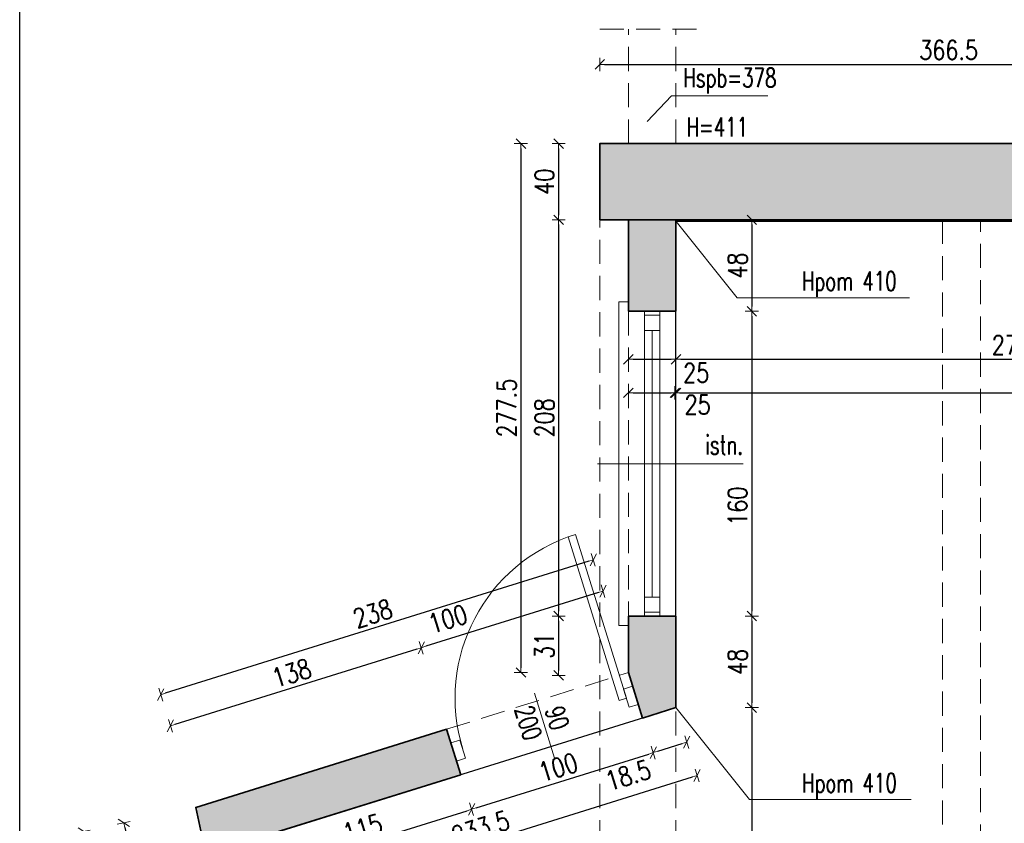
# Model space of a CAD drawing. Header units: millimetres. Extents: x 16698 to 93787, y -21104 to 39413.
# Tile 8 of 256: x 22674 to 23191, y 7765 to 8187. Entities that reach past the tile are written whole.
import ezdxf

# ---------------------------------------------------------------- set-up
doc = ezdxf.new("R2010")
doc.units = ezdxf.units.MM
doc.linetypes.add('HIDDEN', pattern=[9.525, 6.35, -3.175])
for name, color, linetype, lineweight in [('!MODUS_HATCH_ŚCIANA', 254, 'Continuous', 9), ('__MODUS_ŚCIANY', 2, 'Continuous', 35), ('Cienka', 3, 'Continuous', 9), ('Drzwi', 1, 'Continuous', 15), ('Okna', 3, 'Continuous', 13), ('Opis', 8, 'Continuous', 13), ('Widok', 1, 'Continuous', 15), ('WYMIAROWANIE', 1, 'Continuous', 18)]:
    doc.layers.add(name, color=color, linetype=linetype, lineweight=lineweight)
doc.styles.add('ARCHETYP', font='romans.shx', dxfattribs={"height": 15})
doc.styles.add('TXT', font='simplex.shx', dxfattribs={"width": 0.8})
doc.dimstyles.new('DIM50', dxfattribs={"dimscale": 5, "dimtxt": 2, "dimasz": 0.5, "dimexe": 0, "dimexo": 0, "dimgap": 0.5, "dimtad": 1, "dimdec": 4, "dimrnd": 0.5, "dimdsep": 46, "dimtxsty": 'TXT', "dimblk1": 'TICK1', "dimblk2": 'TICK1', "dimsah": 1, "dimcen": 0, "dimse1": 1, "dimse2": 1, "dimclrd": 1, "dimclre": 7, "dimclrt": 9, "dimadec": 0, "dimazin": 0, "dimtfac": 1, "dimtdec": 4, "dimtmove": 2, "dimatfit": 3, "dimldrblk": 'TICK1', "dimfxl": 1, "dimtolj": 1, "dimarcsym": 0})

# ---------------------------------------------------------------- blocks, each defined once
blk = doc.blocks.new('TICK1')
at = {"color": 2}
blk.add_line((-1, -1), (1, 1), dxfattribs=at)
at = {"color": 0}
for p, q in [((0, 0), (-1, 0)), ((0, -1.4), (0, 1.4))]:
    blk.add_line(p, q, dxfattribs=at)
blk = doc.blocks.new('*D61')
at = {"layer": 'DEFPOINTS', "color": 0, "transparency": 16777216}
for p in [(23017.79, 8081.47), (23923.38, 8081.47), (23923.38, 7990.61)]:
    blk.add_point(p, dxfattribs=at)
at = {"layer": 'WYMIAROWANIE', "color": 1, "lineweight": -2, "transparency": 16777216}
blk.add_line((23020.29, 7990.61), (23920.88, 7990.61), dxfattribs=at)
at = {"layer": 'WYMIAROWANIE', "color": 1, "lineweight": -2, "transparency": 16777216, "xscale": 2.5, "yscale": 2.5, "zscale": 2.5, "rotation": 180}
blk.add_blockref('TICK1', (23017.79, 7990.61), dxfattribs=at)
at = {"layer": 'WYMIAROWANIE', "color": 1, "lineweight": -2, "transparency": 16777216, "xscale": 2.5, "yscale": 2.5, "zscale": 2.5}
blk.add_blockref('TICK1', (23923.38, 7990.61), dxfattribs=at)
at = {"layer": 'WYMIAROWANIE', "color": 9, "transparency": 16777216, "insert": (23492.78, 7998.11), "char_height": 10, "attachment_point": 5, "style": 'TXT'}
blk.add_mtext('\\A1;905.5', dxfattribs=at)
blk = doc.blocks.new('*D62')
at = {"layer": 'DEFPOINTS', "color": 0, "transparency": 16777216}
for p in [(23963.38, 8216.11), (22978.38, 8121.47), (23963.38, 8121.47)]:
    blk.add_point(p, dxfattribs=at)
at = {"layer": 'WYMIAROWANIE', "color": 1, "lineweight": -2, "transparency": 16777216}
blk.add_line((22980.88, 8216.11), (23960.88, 8216.11), dxfattribs=at)
at = {"layer": 'WYMIAROWANIE', "color": 1, "lineweight": -2, "transparency": 16777216, "xscale": 2.5, "yscale": 2.5, "zscale": 2.5, "rotation": 180}
blk.add_blockref('TICK1', (22978.38, 8216.11), dxfattribs=at)
at = {"layer": 'WYMIAROWANIE', "color": 1, "lineweight": -2, "transparency": 16777216, "xscale": 2.5, "yscale": 2.5, "zscale": 2.5}
blk.add_blockref('TICK1', (23963.38, 8216.11), dxfattribs=at)
at = {"layer": 'WYMIAROWANIE', "color": 9, "transparency": 16777216, "insert": (23470.88, 8223.61), "char_height": 10, "attachment_point": 5, "style": 'TXT'}
blk.add_mtext('\\A1;985', dxfattribs=at)
blk = doc.blocks.new('*D63')
at = {"layer": 'DEFPOINTS', "color": 0, "transparency": 16777216}
for p in [(23344.88, 8163.09), (22978.38, 8121.47), (23344.88, 8121.47)]:
    blk.add_point(p, dxfattribs=at)
at = {"layer": 'WYMIAROWANIE', "color": 1, "lineweight": -2, "transparency": 16777216}
blk.add_line((22980.88, 8163.09), (23342.38, 8163.09), dxfattribs=at)
at = {"layer": 'WYMIAROWANIE', "color": 1, "lineweight": -2, "transparency": 16777216, "xscale": 2.5, "yscale": 2.5, "zscale": 2.5, "rotation": 180}
blk.add_blockref('TICK1', (22978.38, 8163.09), dxfattribs=at)
at = {"layer": 'WYMIAROWANIE', "color": 1, "lineweight": -2, "transparency": 16777216, "xscale": 2.5, "yscale": 2.5, "zscale": 2.5}
blk.add_blockref('TICK1', (23344.88, 8163.09), dxfattribs=at)
at = {"layer": 'WYMIAROWANIE', "color": 9, "transparency": 16777216, "insert": (23161.63, 8170.59), "char_height": 10, "attachment_point": 5, "style": 'TXT'}
blk.add_mtext('\\A1;366.5', dxfattribs=at)
blk = doc.blocks.new('*D66')
at = {"layer": 'DEFPOINTS', "color": 0, "transparency": 16777216}
for p in [(22993.38, 8033.42), (23018.38, 8033.42), (23018.38, 7990.61)]:
    blk.add_point(p, dxfattribs=at)
at = {"layer": 'WYMIAROWANIE', "color": 1, "lineweight": -2, "transparency": 16777216}
blk.add_line((22995.88, 7990.61), (23015.88, 7990.61), dxfattribs=at)
at = {"layer": 'WYMIAROWANIE', "color": 1, "lineweight": -2, "transparency": 16777216, "xscale": 2.5, "yscale": 2.5, "zscale": 2.5, "rotation": 180}
blk.add_blockref('TICK1', (22993.38, 7990.61), dxfattribs=at)
at = {"layer": 'WYMIAROWANIE', "color": 1, "lineweight": -2, "transparency": 16777216, "xscale": 2.5, "yscale": 2.5, "zscale": 2.5}
blk.add_blockref('TICK1', (23018.38, 7990.61), dxfattribs=at)
at = {"layer": 'WYMIAROWANIE', "color": 9, "transparency": 16777216, "insert": (23029.79, 7984.37), "char_height": 10, "attachment_point": 5, "style": 'TXT'}
blk.add_mtext('\\A1;25', dxfattribs=at)
blk = doc.blocks.new('*D68')
at = {"layer": 'DEFPOINTS', "color": 0, "transparency": 16777216}
for p in [(22993.38, 8033.42), (23018.38, 8033.42), (23018.38, 8008.23)]:
    blk.add_point(p, dxfattribs=at)
at = {"layer": 'WYMIAROWANIE', "color": 1, "lineweight": -2, "transparency": 16777216}
blk.add_line((22995.88, 8008.23), (23015.88, 8008.23), dxfattribs=at)
at = {"layer": 'WYMIAROWANIE', "color": 1, "lineweight": -2, "transparency": 16777216, "xscale": 2.5, "yscale": 2.5, "zscale": 2.5, "rotation": 180}
blk.add_blockref('TICK1', (22993.38, 8008.23), dxfattribs=at)
at = {"layer": 'WYMIAROWANIE', "color": 1, "lineweight": -2, "transparency": 16777216, "xscale": 2.5, "yscale": 2.5, "zscale": 2.5}
blk.add_blockref('TICK1', (23018.38, 8008.23), dxfattribs=at)
at = {"layer": 'WYMIAROWANIE', "color": 9, "transparency": 16777216, "insert": (23029.03, 8001.13), "char_height": 10, "attachment_point": 5, "style": 'TXT'}
blk.add_mtext('\\A1;25', dxfattribs=at)
blk = doc.blocks.new('*D69')
at = {"layer": 'DEFPOINTS', "color": 0, "transparency": 16777216}
for p in [(23293.38, 8081.47), (23018.38, 8033.42), (23293.38, 8008.23)]:
    blk.add_point(p, dxfattribs=at)
at = {"layer": 'WYMIAROWANIE', "color": 1, "lineweight": -2, "transparency": 16777216}
blk.add_line((23020.88, 8008.23), (23290.88, 8008.23), dxfattribs=at)
at = {"layer": 'WYMIAROWANIE', "color": 1, "lineweight": -2, "transparency": 16777216, "xscale": 2.5, "yscale": 2.5, "zscale": 2.5, "rotation": 180}
blk.add_blockref('TICK1', (23018.38, 8008.23), dxfattribs=at)
at = {"layer": 'WYMIAROWANIE', "color": 1, "lineweight": -2, "transparency": 16777216, "xscale": 2.5, "yscale": 2.5, "zscale": 2.5}
blk.add_blockref('TICK1', (23293.38, 8008.23), dxfattribs=at)
at = {"layer": 'WYMIAROWANIE', "color": 9, "transparency": 16777216, "insert": (23194.61, 8015.73), "char_height": 10, "attachment_point": 5, "style": 'TXT'}
blk.add_mtext('\\A1;275', dxfattribs=at)
blk = doc.blocks.new('*D80')
at = {"layer": 'DEFPOINTS', "color": 0, "transparency": 16777216}
for p in [(23018.38, 8081.47), (23018.38, 8033.42), (23058.27, 8033.42)]:
    blk.add_point(p, dxfattribs=at)
at = {"layer": 'WYMIAROWANIE', "color": 1, "lineweight": -2, "transparency": 16777216}
blk.add_line((23058.27, 8078.97), (23058.27, 8035.92), dxfattribs=at)
at = {"layer": 'WYMIAROWANIE', "color": 1, "lineweight": -2, "transparency": 16777216, "xscale": 2.5, "yscale": 2.5, "zscale": 2.5}
for p, rotation in [((23058.27, 8081.47), 90), ((23058.27, 8033.42), 270)]:
    blk.add_blockref('TICK1', p, dxfattribs=dict(at, rotation=rotation))
at = {"layer": 'WYMIAROWANIE', "color": 9, "transparency": 16777216, "insert": (23050.77, 8057.45), "char_height": 10, "attachment_point": 5, "rotation": 90, "style": 'TXT'}
blk.add_mtext('\\A1;48', dxfattribs=at)
blk = doc.blocks.new('*D81')
at = {"layer": 'DEFPOINTS', "color": 0, "transparency": 16777216}
for p in [(23018.38, 8033.42), (23018.38, 7873.42), (23058.27, 7873.42)]:
    blk.add_point(p, dxfattribs=at)
at = {"layer": 'WYMIAROWANIE', "color": 1, "lineweight": -2, "transparency": 16777216}
blk.add_line((23058.27, 8030.92), (23058.27, 7875.92), dxfattribs=at)
at = {"layer": 'WYMIAROWANIE', "color": 1, "lineweight": -2, "transparency": 16777216, "xscale": 2.5, "yscale": 2.5, "zscale": 2.5}
for p, rotation in [((23058.27, 8033.42), 90), ((23058.27, 7873.42), 270)]:
    blk.add_blockref('TICK1', p, dxfattribs=dict(at, rotation=rotation))
at = {"layer": 'WYMIAROWANIE', "color": 9, "transparency": 16777216, "insert": (23050.77, 7931.1), "char_height": 10, "attachment_point": 5, "rotation": 90, "style": 'TXT'}
blk.add_mtext('\\A1;160', dxfattribs=at)
blk = doc.blocks.new('*D82')
at = {"layer": 'DEFPOINTS', "color": 0, "transparency": 16777216}
for p in [(23018.38, 7873.42), (23018.38, 7825.37), (23058.27, 7825.37)]:
    blk.add_point(p, dxfattribs=at)
at = {"layer": 'WYMIAROWANIE', "color": 1, "lineweight": -2, "transparency": 16777216}
blk.add_line((23058.27, 7870.92), (23058.27, 7827.87), dxfattribs=at)
at = {"layer": 'WYMIAROWANIE', "color": 1, "lineweight": -2, "transparency": 16777216, "xscale": 2.5, "yscale": 2.5, "zscale": 2.5}
for p, rotation in [((23058.27, 7873.42), 90), ((23058.27, 7825.37), 270)]:
    blk.add_blockref('TICK1', p, dxfattribs=dict(at, rotation=rotation))
at = {"layer": 'WYMIAROWANIE', "color": 9, "transparency": 16777216, "insert": (23050.77, 7849.39), "char_height": 10, "attachment_point": 5, "rotation": 90, "style": 'TXT'}
blk.add_mtext('\\A1;48', dxfattribs=at)
blk = doc.blocks.new('*D83')
at = {"layer": 'DEFPOINTS', "color": 0, "transparency": 16777216}
for p in [(23018.38, 7825.37), (23011.87, 7521.47), (23058.27, 7521.47)]:
    blk.add_point(p, dxfattribs=at)
at = {"layer": 'WYMIAROWANIE', "color": 1, "lineweight": -2, "transparency": 16777216}
blk.add_line((23058.27, 7822.87), (23058.27, 7523.97), dxfattribs=at)
at = {"layer": 'WYMIAROWANIE', "color": 1, "lineweight": -2, "transparency": 16777216, "xscale": 2.5, "yscale": 2.5, "zscale": 2.5}
for p, rotation in [((23058.27, 7825.37), 90), ((23058.27, 7521.47), 270)]:
    blk.add_blockref('TICK1', p, dxfattribs=dict(at, rotation=rotation))
at = {"layer": 'WYMIAROWANIE', "color": 9, "transparency": 16777216, "insert": (23050.77, 7673.42), "char_height": 10, "attachment_point": 5, "rotation": 90, "style": 'TXT'}
blk.add_mtext('\\A1;304', dxfattribs=at)
blk = doc.blocks.new('*D172')
at = {"layer": 'DEFPOINTS', "color": 0, "transparency": 16777216}
for p in [(23018.38, 7825.37), (23029.48, 7789.75), (22795.37, 7755.89)]:
    blk.add_point(p, dxfattribs=at)
at = {"layer": 'WYMIAROWANIE', "color": 1, "lineweight": -2, "transparency": 16777216}
blk.add_line((22808.86, 7721.01), (23027.09, 7789), dxfattribs=at)
at = {"layer": 'WYMIAROWANIE', "color": 1, "lineweight": -2, "transparency": 16777216, "xscale": 2.5, "yscale": 2.5, "zscale": 2.5}
for p, rotation in [((23029.48, 7789.75), 17.30455907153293), ((22806.47, 7720.27), 197.304559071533)]:
    blk.add_blockref('TICK1', p, dxfattribs=dict(at, rotation=rotation))
at = {"layer": 'WYMIAROWANIE', "color": 9, "transparency": 16777216, "insert": (22915.74, 7762.17), "char_height": 10, "attachment_point": 5, "rotation": 17.3046, "style": 'TXT'}
blk.add_mtext('\\A1;233.5', dxfattribs=at)
blk = doc.blocks.new('*D173')
at = {"layer": 'DEFPOINTS', "color": 0, "transparency": 16777216}
for p in [(22905.34, 7790.15), (22911.01, 7771.97), (22795.37, 7755.89)]:
    blk.add_point(p, dxfattribs=at)
at = {"layer": 'WYMIAROWANIE', "color": 1, "lineweight": -2, "transparency": 16777216}
blk.add_line((22803.43, 7738.45), (22908.62, 7771.22), dxfattribs=at)
at = {"layer": 'WYMIAROWANIE', "color": 1, "lineweight": -2, "transparency": 16777216, "xscale": 2.5, "yscale": 2.5, "zscale": 2.5}
for p, rotation in [((22911.01, 7771.97), 17.30455907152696), ((22801.04, 7737.7), 197.304559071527)]:
    blk.add_blockref('TICK1', p, dxfattribs=dict(at, rotation=rotation))
at = {"layer": 'WYMIAROWANIE', "color": 9, "transparency": 16777216, "insert": (22853.79, 7762), "char_height": 10, "attachment_point": 5, "rotation": 17.3046, "style": 'TXT'}
blk.add_mtext('\\A1;115', dxfattribs=at)
blk = doc.blocks.new('*D174')
at = {"layer": 'DEFPOINTS', "color": 0, "transparency": 16777216}
for p in [(23000.82, 7819.9), (23006.48, 7801.71), (22905.34, 7790.15)]:
    blk.add_point(p, dxfattribs=at)
at = {"layer": 'WYMIAROWANIE', "color": 1, "lineweight": -2, "transparency": 16777216}
blk.add_line((22913.4, 7772.71), (23004.1, 7800.97), dxfattribs=at)
at = {"layer": 'WYMIAROWANIE', "color": 1, "lineweight": -2, "transparency": 16777216, "xscale": 2.5, "yscale": 2.5, "zscale": 2.5}
for p, rotation in [((23006.48, 7801.71), 17.30455907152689), ((22911.01, 7771.97), 197.3045590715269)]:
    blk.add_blockref('TICK1', p, dxfattribs=dict(at, rotation=rotation))
at = {"layer": 'WYMIAROWANIE', "color": 9, "transparency": 16777216, "insert": (22956.52, 7794), "char_height": 10, "attachment_point": 5, "rotation": 17.3046, "style": 'TXT'}
blk.add_mtext('\\A1;100', dxfattribs=at)
blk = doc.blocks.new('*D175')
at = {"layer": 'DEFPOINTS', "color": 0, "transparency": 16777216}
for p in [(23018.38, 7825.37), (23000.82, 7819.9), (23024.05, 7807.18)]:
    blk.add_point(p, dxfattribs=at)
at = {"layer": 'WYMIAROWANIE', "color": 1, "lineweight": -2, "transparency": 16777216}
blk.add_line((23008.87, 7802.45), (23021.66, 7806.44), dxfattribs=at)
at = {"layer": 'WYMIAROWANIE', "color": 1, "lineweight": -2, "transparency": 16777216, "xscale": 2.5, "yscale": 2.5, "zscale": 2.5}
for p, rotation in [((23024.05, 7807.18), 17.30455907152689), ((23006.48, 7801.71), 197.3045590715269)]:
    blk.add_blockref('TICK1', p, dxfattribs=dict(at, rotation=rotation))
at = {"layer": 'WYMIAROWANIE', "color": 9, "transparency": 16777216, "insert": (22993.26, 7789.84), "char_height": 10, "attachment_point": 5, "rotation": 17.3046, "style": 'TXT'}
blk.add_mtext('\\A1;18.5', dxfattribs=at)
blk = doc.blocks.new('*D179')
at = {"layer": 'DEFPOINTS', "color": 0, "transparency": 16777216}
for p in [(22978.38, 8121.47), (22956.76, 8081.47), (22978.38, 8081.47)]:
    blk.add_point(p, dxfattribs=at)
at = {"layer": 'WYMIAROWANIE', "color": 1, "lineweight": -2, "transparency": 16777216}
blk.add_line((22956.76, 8118.97), (22956.76, 8083.97), dxfattribs=at)
at = {"layer": 'WYMIAROWANIE', "color": 1, "lineweight": -2, "transparency": 16777216, "xscale": 2.5, "yscale": 2.5, "zscale": 2.5}
for p, rotation in [((22956.76, 8121.47), 90), ((22956.76, 8081.47), 270)]:
    blk.add_blockref('TICK1', p, dxfattribs=dict(at, rotation=rotation))
at = {"layer": 'WYMIAROWANIE', "color": 9, "transparency": 16777216, "insert": (22949.26, 8101.47), "char_height": 10, "attachment_point": 5, "rotation": 90, "style": 'TXT'}
blk.add_mtext('\\A1;40', dxfattribs=at)
blk = doc.blocks.new('*D180')
at = {"layer": 'DEFPOINTS', "color": 0, "transparency": 16777216}
for p in [(22978.38, 8081.47), (22956.76, 7873.42), (22993.38, 7873.42)]:
    blk.add_point(p, dxfattribs=at)
at = {"layer": 'WYMIAROWANIE', "color": 1, "lineweight": -2, "transparency": 16777216}
blk.add_line((22956.76, 8078.97), (22956.76, 7875.92), dxfattribs=at)
at = {"layer": 'WYMIAROWANIE', "color": 1, "lineweight": -2, "transparency": 16777216, "xscale": 2.5, "yscale": 2.5, "zscale": 2.5}
for p, rotation in [((22956.76, 8081.47), 90), ((22956.76, 7873.42), 270)]:
    blk.add_blockref('TICK1', p, dxfattribs=dict(at, rotation=rotation))
at = {"layer": 'WYMIAROWANIE', "color": 9, "transparency": 16777216, "insert": (22949.26, 7977.45), "char_height": 10, "attachment_point": 5, "rotation": 90, "style": 'TXT'}
blk.add_mtext('\\A1;208', dxfattribs=at)
blk = doc.blocks.new('*D181')
at = {"layer": 'DEFPOINTS', "color": 0, "transparency": 16777216}
for p in [(22993.38, 7873.42), (22956.76, 7842.28), (22988.61, 7842.28)]:
    blk.add_point(p, dxfattribs=at)
at = {"layer": 'WYMIAROWANIE', "color": 1, "lineweight": -2, "transparency": 16777216}
blk.add_line((22956.76, 7870.92), (22956.76, 7844.78), dxfattribs=at)
at = {"layer": 'WYMIAROWANIE', "color": 1, "lineweight": -2, "transparency": 16777216, "xscale": 2.5, "yscale": 2.5, "zscale": 2.5}
for p, rotation in [((22956.76, 7873.42), 90), ((22956.76, 7842.28), 270)]:
    blk.add_blockref('TICK1', p, dxfattribs=dict(at, rotation=rotation))
at = {"layer": 'WYMIAROWANIE', "color": 9, "transparency": 16777216, "insert": (22949.26, 7857.85), "char_height": 10, "attachment_point": 5, "rotation": 90, "style": 'TXT'}
blk.add_mtext('\\A1;31', dxfattribs=at)
blk = doc.blocks.new('*D182')
at = {"layer": 'DEFPOINTS', "color": 0, "transparency": 16777216}
for p in [(22978.38, 8121.47), (22936.94, 7843.76), (22993.38, 7843.76)]:
    blk.add_point(p, dxfattribs=at)
at = {"layer": 'WYMIAROWANIE', "color": 1, "lineweight": -2, "transparency": 16777216}
blk.add_line((22936.94, 8118.97), (22936.94, 7846.26), dxfattribs=at)
at = {"layer": 'WYMIAROWANIE', "color": 1, "lineweight": -2, "transparency": 16777216, "xscale": 2.5, "yscale": 2.5, "zscale": 2.5}
for p, rotation in [((22936.94, 8121.47), 90), ((22936.94, 7843.76), 270)]:
    blk.add_blockref('TICK1', p, dxfattribs=dict(at, rotation=rotation))
at = {"layer": 'WYMIAROWANIE', "color": 9, "transparency": 16777216, "insert": (22929.44, 7982.62), "char_height": 10, "attachment_point": 5, "rotation": 90, "style": 'TXT'}
blk.add_mtext('\\A1;277.5', dxfattribs=at)
blk = doc.blocks.new('*D183')
at = {"layer": 'DEFPOINTS', "color": 0, "transparency": 16777216}
for p in [(22884.58, 7856.8), (22993.38, 7843.76), (22897.91, 7814.02)]:
    blk.add_point(p, dxfattribs=at)
at = {"layer": 'WYMIAROWANIE', "color": 1, "lineweight": -2, "transparency": 16777216}
blk.add_line((22977.67, 7885.8), (22886.97, 7857.54), dxfattribs=at)
at = {"layer": 'WYMIAROWANIE', "color": 1, "lineweight": -2, "transparency": 16777216, "xscale": 2.5, "yscale": 2.5, "zscale": 2.5}
for p, rotation in [((22980.05, 7886.55), 17.30455907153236), ((22884.58, 7856.8), 197.3045590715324)]:
    blk.add_blockref('TICK1', p, dxfattribs=dict(at, rotation=rotation))
at = {"layer": 'WYMIAROWANIE', "color": 9, "transparency": 16777216, "insert": (22898.54, 7871.9), "char_height": 10, "attachment_point": 5, "rotation": 17.3046, "style": 'TXT'}
blk.add_mtext('\\A1;100', dxfattribs=at)
blk = doc.blocks.new('*D184')
at = {"layer": 'DEFPOINTS', "color": 0, "transparency": 16777216}
for p in [(22752.8, 7815.75), (22897.91, 7814.02), (22766.13, 7772.96)]:
    blk.add_point(p, dxfattribs=at)
at = {"layer": 'WYMIAROWANIE', "color": 1, "lineweight": -2, "transparency": 16777216}
blk.add_line((22882.19, 7856.06), (22755.19, 7816.49), dxfattribs=at)
at = {"layer": 'WYMIAROWANIE', "color": 1, "lineweight": -2, "transparency": 16777216, "xscale": 2.5, "yscale": 2.5, "zscale": 2.5}
for p, rotation in [((22884.58, 7856.8), 17.30455907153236), ((22752.8, 7815.75), 197.3045590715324)]:
    blk.add_blockref('TICK1', p, dxfattribs=dict(at, rotation=rotation))
at = {"layer": 'WYMIAROWANIE', "color": 9, "transparency": 16777216, "insert": (22816.46, 7843.43), "char_height": 10, "attachment_point": 5, "rotation": 17.3046, "style": 'TXT'}
blk.add_mtext('\\A1;138', dxfattribs=at)
blk = doc.blocks.new('*D185')
at = {"layer": 'DEFPOINTS', "color": 0, "transparency": 16777216}
for p in [(22993.38, 7843.76), (22747.69, 7832.15), (22766.13, 7772.96)]:
    blk.add_point(p, dxfattribs=at)
at = {"layer": 'WYMIAROWANIE', "color": 1, "lineweight": -2, "transparency": 16777216}
blk.add_line((22972.56, 7902.2), (22750.08, 7832.89), dxfattribs=at)
at = {"layer": 'WYMIAROWANIE', "color": 1, "lineweight": -2, "transparency": 16777216, "xscale": 2.5, "yscale": 2.5, "zscale": 2.5}
for p, rotation in [((22974.94, 7902.95), 17.30455907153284), ((22747.69, 7832.15), 197.3045590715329)]:
    blk.add_blockref('TICK1', p, dxfattribs=dict(at, rotation=rotation))
at = {"layer": 'WYMIAROWANIE', "color": 9, "transparency": 16777216, "insert": (22859.09, 7874.71), "char_height": 10, "attachment_point": 5, "rotation": 17.3046, "style": 'TXT'}
blk.add_mtext('\\A1;238', dxfattribs=at)
blk = doc.blocks.new('*D186')
at = {"layer": 'DEFPOINTS', "color": 0, "transparency": 16777216}
for p in [(22766.13, 7772.96), (22861.7, 7328.47), (22802.81, 7315.81)]:
    blk.add_point(p, dxfattribs=at)
at = {"layer": 'WYMIAROWANIE', "color": 1, "lineweight": -2, "transparency": 16777216}
blk.add_line((22707.77, 7757.86), (22802.29, 7318.26), dxfattribs=at)
at = {"layer": 'WYMIAROWANIE', "color": 1, "lineweight": -2, "transparency": 16777216, "xscale": 2.5, "yscale": 2.5, "zscale": 2.5}
for p, rotation in [((22707.24, 7760.3), 102.1343644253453), ((22802.81, 7315.81), 282.1343644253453)]:
    blk.add_blockref('TICK1', p, dxfattribs=dict(at, rotation=rotation))
at = {"layer": 'WYMIAROWANIE', "color": 9, "transparency": 16777216, "insert": (22762.36, 7539.63), "char_height": 10, "attachment_point": 5, "rotation": 282.1344, "style": 'TXT'}
blk.add_mtext('\\A1;454.5', dxfattribs=at)
blk = doc.blocks.new('*D187')
at = {"layer": 'DEFPOINTS', "color": 0, "transparency": 16777216}
for p in [(22766.13, 7772.96), (22771.41, 7748.42), (22733.57, 7740.29)]:
    blk.add_point(p, dxfattribs=at)
at = {"layer": 'WYMIAROWANIE', "color": 1, "lineweight": -2, "transparency": 16777216}
blk.add_line((22728.82, 7762.38), (22733.04, 7742.73), dxfattribs=at)
at = {"layer": 'WYMIAROWANIE', "color": 1, "linetype": 'ByBlock', "lineweight": -2, "transparency": 16777216, "xscale": 2.5, "yscale": 2.5, "zscale": 2.5}
for p, rotation in [((22728.29, 7764.83), 102.1343644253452), ((22733.57, 7740.29), 282.1343644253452)]:
    blk.add_blockref('TICK1', p, dxfattribs=dict(at, rotation=rotation))
at = {"layer": 'WYMIAROWANIE', "color": 9, "transparency": 16777216, "insert": (22738.26, 7754.13), "char_height": 10, "attachment_point": 5, "rotation": 282.1344, "style": 'TXT'}
blk.add_mtext('\\A1;25', dxfattribs=at)

msp = doc.modelspace()

# ---------------------------------------------------------------- hatches: boundary and pattern name
at = {"layer": '!MODUS_HATCH_ŚCIANA', "ltscale": 2}
h = msp.add_hatch(color=256, dxfattribs=at)
h.dxf.hatch_style = 1
h.paths.add_polyline_path([(22978.38195, 8121.47289), (22978.38195, 8081.47289), (22993.38195, 8081.47289), (22993.38195, 8033.42011), (23018.38195, 8033.42011), (23018.38195, 8081.47289), (23963.38195, 8081.47289), (23963.38195, 8121.47289)])
h = msp.add_hatch(color=256, dxfattribs=at)
h.dxf.hatch_style = 1
h.paths.add_polyline_path([(23018.38195, 7873.42011), (22993.38195, 7873.42011), (22993.38195, 7843.76373), (23000.81822, 7819.89531), (23018.38195, 7825.36733)])
h = msp.add_hatch(color=256, dxfattribs=at)
h.dxf.hatch_style = 1
h.paths.add_polyline_path([(22897.90824, 7814.01865), (22766.13195, 7772.9634), (22771.40854, 7748.42212), (22905.34451, 7790.15022)])

# ---------------------------------------------------------------- linework, layer by layer
at = {"layer": '__MODUS_ŚCIANY'}
for points in [[(23963.38195, 8081.47289), (23963.38195, 8121.47289), (22978.38195, 8121.47289), (22978.38195, 8081.47289), (22993.38195, 8081.47289), (22993.38195, 8033.42011)], [(23018.38195, 8081.47289), (22978.38195, 8081.47289)], [(23018.38195, 8081.47289), (23293.38195, 8081.47289), (23428.38195, 8081.47289), (23963.38195, 8081.47289)], [(23018.38195, 8081.47289), (23018.38195, 8033.42011)], [(22993.38195, 8033.42011), (23018.38195, 8033.42011)], [(22993.38195, 7873.42011), (23018.38195, 7873.42011)], [(22993.38195, 7873.42011), (22993.38195, 7843.76373)], [(23018.38195, 7873.42011), (23018.38195, 7825.36733), (23000.81822, 7819.89531)], [(22993.38195, 7843.76373), (23000.81822, 7819.89531), (23018.38195, 7825.36733)], [(22897.90824, 7814.01865), (22766.13195, 7772.9634), (22771.40854, 7748.42212)], [(22897.90824, 7814.01865), (22905.34451, 7790.15022), (22771.40854, 7748.42212)], [(22905.34451, 7790.15022), (22795.37448, 7755.88877)]]:
    msp.add_lwpolyline(points, dxfattribs=at)
at = {"layer": 'Cienka', "linetype": 'HIDDEN', "ltscale": 2}
for points in [[(22978.38195, 8181.47289), (23033.44619, 8181.47289)], [(22993.38195, 8121.47289), (22993.38195, 8181.47289)], [(23018.38195, 8121.47289), (23018.38195, 8181.47289)], [(23158.38195, 8081.47289), (23158.38195, 6912.33003)], [(23178.38195, 6913.17037), (23178.38195, 8081.47289)]]:
    msp.add_lwpolyline(points, dxfattribs=at)
at = {"layer": 'DEFPOINTS', "color": 2}
msp.add_lwpolyline([(22673.60483, 8253.61445), (24244.08062, 8253.61445), (24244.08062, 6648.75277), (22673.60483, 6648.75277)], close=True, dxfattribs=at)
at = {"layer": 'DEFPOINTS', "color": 4}
msp.add_lwpolyline([(23018.38195, 7825.36733), (23018.38195, 8080.73167), (23923.38195, 8080.73167), (23923.38195, 7521.55815), (23548.88195, 7521.55815), (23548.88195, 7353.47289), (22881.89745, 7353.47289), (22795.37448, 7755.88877), (23018.38195, 7825.36733)], dxfattribs=at)
at = {"layer": 'Drzwi'}
for points in [[(22961.73688, 7915.0788), (22988.50745, 7829.15246), (22992.3264, 7830.34227), (22965.55583, 7916.26861)], [(22995.61283, 7836.60321), (22998.58734, 7827.05583), (22993.81366, 7825.56858), (22990.83915, 7835.11595)], [(22904.91281, 7808.34538), (22907.88731, 7798.798), (22903.11363, 7797.31075), (22900.13912, 7806.85812)]]:
    msp.add_lwpolyline(points, close=True, dxfattribs=at)
msp.add_lwpolyline([(22943.99246, 7832.94637), (22954.64815, 7798.7445)], dxfattribs=at)
msp.add_arc((22992.3264, 7830.34227), 90, 107.3045591, 197.3045591, dxfattribs=at)
at = {"layer": 'Okna'}
for points in [[(23001.88195, 8033.42011), (23001.88195, 7873.42011)], [(23001.88195, 8033.42011), (23001.88195, 7873.42011)], [(23009.88195, 8033.42011), (23009.88195, 7873.42011)], [(23005.88195, 8023.42011), (23005.88195, 7883.42011)], [(22977.21916, 7953.42011), (23053.65327, 7953.42011)]]:
    msp.add_lwpolyline(points, dxfattribs=at)
for points in [[(23001.88195, 8031.42011), (23009.88195, 8031.42011), (23009.88195, 8023.42011), (23001.88195, 8023.42011)], [(23001.88195, 7883.42011), (23009.88195, 7883.42011), (23009.88195, 7875.42011), (23001.88195, 7875.42011)]]:
    msp.add_lwpolyline(points, close=True, dxfattribs=at)
at = {"layer": 'Opis'}
for points in [[(23003.2663, 8133.03386), (23016.08838, 8146.50463), (23066.7192, 8146.50463)], [(23017.78798, 8081.47289), (23050.55388, 8040.58384), (23141.05943, 8040.58384)], [(23018.38195, 7825.36733), (23057.06364, 7777.09588), (23141.8804, 7777.09588)]]:
    msp.add_lwpolyline(points, dxfattribs=at)
at = {"layer": 'Widok', "linetype": 'HIDDEN', "ltscale": 2}
for points in [[(22978.38195, 7353.47289), (22978.38195, 8081.47289)], [(22993.38195, 8033.42011), (22993.38195, 7873.42011)], [(22897.90824, 7814.01865), (22993.38195, 7843.76373)], [(23018.38195, 7353.47289), (23018.38195, 7825.36733)], [(22905.34451, 7790.15022), (23000.81822, 7819.89531)]]:
    msp.add_lwpolyline(points, dxfattribs=at)
at = {"layer": 'Widok'}
for points in [[(22993.38195, 7868.42011), (22988.38195, 7868.42011), (22988.38195, 8038.42011), (22993.38195, 8038.42011)], [(23018.38195, 8033.42011), (23018.38195, 7873.42011)]]:
    msp.add_lwpolyline(points, dxfattribs=at)

# ---------------------------------------------------------------- texts
at = {"layer": 'Opis', "style": 'ARCHETYP', "width": 0.7}
for s, rotation, p in [('Hspb=378', 0, (23022.23972, 8151.09568)), ('H=411', 0, (23023.88473, 8125.20325)), ('Hpom 410', 0, (23084.51724, 8044.29109)), ('istn.', 0, (23033.79179, 7958.31482)), ('200', 286.9864023, (22933.40517, 7824.5698)), ('90', 286.9864023, (22949.44511, 7824.24172)), ('Hpom 410', 0, (23084.60846, 7780.80314))]:
    msp.add_text(s, height=10, rotation=rotation, dxfattribs=at).set_placement(p)

# ---------------------------------------------------------------- dimensions: what is measured, and where the dimension line sits
at = {"layer": 'WYMIAROWANIE'}
for base, p2, picture, middle in [((23963.38195, 8216.11047), (23963.38195, 8121.47289), '*D62', (23470.88195, 8223.61047)), ((23344.88195, 8163.09001), (23344.88195, 8121.47289), '*D63', (23161.63195, 8170.59001))]:
    dim = msp.add_linear_dim(base=base, p1=(22978.38195, 8121.47289), p2=p2, dimstyle='DIM50', dxfattribs=at)
    dim.commit()
    dim.dimension.update_dxf_attribs({"geometry": picture, "text_midpoint": middle})
for base, p1, p2, angle, picture, middle in [((22936.93751, 7843.76373), (22978.38195, 8121.47289), (22993.38195, 7843.76373), 90, '*D182', (22929.43751, 7982.61831)), ((22956.75654, 8081.47289), (22978.38195, 8121.47289), (22978.38195, 8081.47289), 90, '*D179', (22949.25654, 8101.47289)), ((22956.75654, 7873.42011), (22978.38195, 8081.47289), (22993.38195, 7873.42011), 90, '*D180', (22949.25654, 7977.4465)), ((23058.27271, 8033.42011), (23018.38195, 8081.47289), (23018.38195, 8033.42011), 90, '*D80', (23050.77271, 8057.4465)), ((22956.75654, 7842.27648), (22993.38195, 7873.42011), (22988.60827, 7842.27648), 90, '*D181', (22949.25654, 7857.84829)), ((23058.27271, 7825.36733), (23018.38195, 7873.42011), (23018.38195, 7825.36733), 90, '*D82', (23050.77271, 7849.39372)), ((22752.80305, 7815.74559), (22897.90824, 7814.01865), (22766.13195, 7772.9634), 17.3045591, '*D184', (22816.46031, 7843.43375)), ((23058.27271, 7521.47289), (23018.38195, 7825.36733), (23011.8722, 7521.47289), 90, '*D83', (23050.77271, 7673.42011)), ((23006.48378, 7801.71038), (22905.34451, 7790.15022), (23000.81822, 7819.89531), 197.3045591, '*D174', (22956.51605, 7793.99837))]:
    dim = msp.add_linear_dim(base=base, p1=p1, p2=p2, angle=angle, dimstyle='DIM50', dxfattribs=at)
    dim.commit()
    dim.dimension.update_dxf_attribs({"geometry": picture, "text_midpoint": middle})
for base, p1, p2, picture, middle in [((23923.38195, 7990.61246), (23017.78798, 8081.47289), (23923.38195, 8081.47289), '*D61', (23492.78282, 7998.11246)), ((23293.38195, 8008.2276), (23018.38195, 8033.42011), (23293.38195, 8081.47289), '*D69', (23194.60565, 8015.7276)), ((23018.38195, 7990.61246), (22993.38195, 8033.42011), (23018.38195, 8033.42011), '*D66', (23029.78627, 7984.36646)), ((23018.38195, 8008.2276), (22993.38195, 8033.42011), (23018.38195, 8033.42011), '*D68', (23029.03113, 8001.13014))]:
    dim = msp.add_linear_dim(base=base, p1=p1, p2=p2, dimstyle='DIM50', dxfattribs=at)
    dim.commit()
    dim.dimension.update_dxf_attribs({"geometry": picture, "text_midpoint": middle, "dimtype": 160})
for base, p1, p2, angle, picture, middle, dimtype in [((23058.27271, 7873.42011), (23018.38195, 8033.42011), (23018.38195, 7873.42011), 90, '*D81', (23050.77271, 7931.09604), 160), ((22884.57934, 7856.80084), (22993.38195, 7843.76373), (22897.90824, 7814.01865), 197.3045591, '*D183', (22898.53548, 7871.90346), 161), ((23024.04751, 7807.18241), (23000.81822, 7819.89531), (23018.38195, 7825.36733), 197.3045591, '*D175', (22993.26333, 7789.83767), 160)]:
    dim = msp.add_linear_dim(base=base, p1=p1, p2=p2, angle=angle, dimstyle='DIM50', dxfattribs=at)
    dim.commit()
    dim.dimension.update_dxf_attribs({"geometry": picture, "text_midpoint": middle, "dimtype": dimtype})
for p1, p2, distance, picture, middle in [((22993.38195, 7843.76373), (22766.13195, 7772.9634), -61.98845, '*D185', (22859.08755, 7874.70677)), ((22795.37448, 7755.88877), (23018.38195, 7825.36733), -37.30742, '*D172', (22915.74446, 7762.1698)), ((22795.37448, 7755.88877), (22905.34451, 7790.15022), -19.04705, '*D173', (22853.79417, 7761.9951)), ((22766.13195, 7772.9634), (22861.70134, 7328.47289), -60.23451, '*D186', (22762.36037, 7539.63309)), ((22766.13195, 7772.9634), (22771.40854, 7748.42212), -38.70561, '*D187', (22738.26186, 7754.13319))]:
    dim = msp.add_aligned_dim(p1=p1, p2=p2, distance=distance, dimstyle='DIM50', dxfattribs=at)
    dim.commit()
    dim.dimension.update_dxf_attribs({"geometry": picture, "text_midpoint": middle})

doc.saveas('drawing.dxf')
